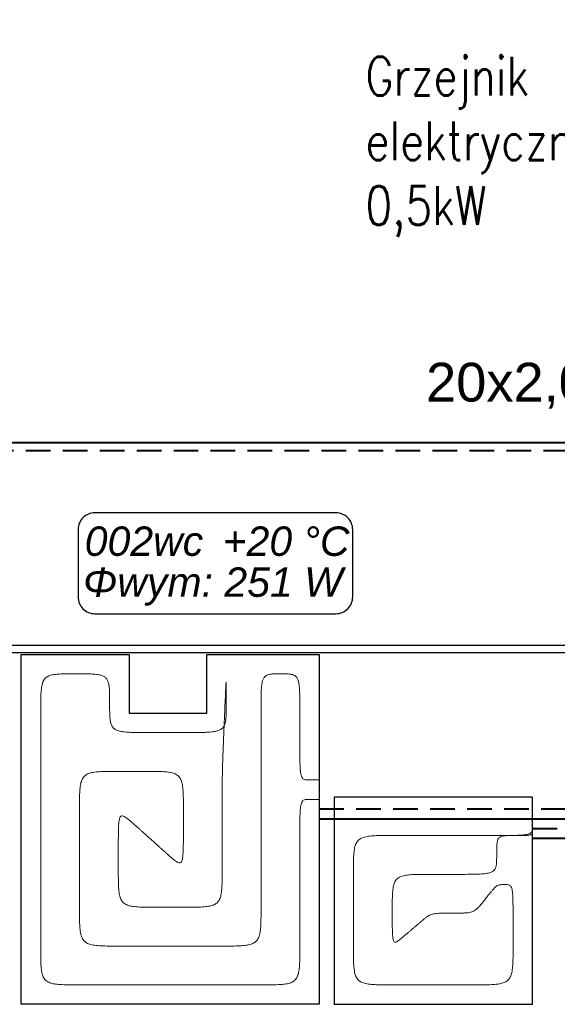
# Model space of a CAD drawing. Header units: millimetres. Extents: x 206445 to 335272, y 14092 to 100072.
# Tile 15 of 38: x 310073 to 312843, y 49156 to 54229. Entities that reach past the tile are written whole.
import ezdxf
from ezdxf import colors
from ezdxf.entities.mleader import LeaderData, LeaderLine
from ezdxf.lldxf.tags import DXFTag
from ezdxf.math import Vec2, Vec3

# ---------------------------------------------------------------- set-up
doc = ezdxf.new("R2010")
doc.units = ezdxf.units.MM
doc.linetypes.add('DASHED', pattern=[19.05, 12.7, -6.35])
for name, color, linetype, lineweight in [('__B_OPIS', 10, 'Continuous', 25), ('__OPIS', 10, 'Continuous', 20), ('IS - opis odnośnik 013', 230, 'Continuous', 13), ('IS_Rys.pętli_o.p._Powrót', 251, 'DASH', 0), ('IS_Rys.pętli_o.p._Zasilanie', 76, 'SOLID', 0)]:
    doc.layers.add(name, color=color, linetype=linetype, lineweight=lineweight)
doc.layers.add('IS_Ogrzewanie_płaszczyznowe', color=7, linetype='SOLID', true_color=0x008000)
doc.layers.add('IS_Tabelka_rozdzielacza', color=7, linetype='SOLID', true_color=0x000000)
doc.layers.add('IS_Powrót', color=5, linetype='DASHED', lineweight=35, true_color=0x0000ff)
doc.layers.add('IS_Zasilanie', color=1, linetype='SOLID', lineweight=35, true_color=0xff0000)
doc.layers.add('IS_Text_Konstrukcji', color=7, linetype='Continuous')
doc.styles.get("Standard").update_dxf_attribs({"font": 'arial.ttf'})
doc.styles.add('STYL1', font='SIMPLEX.SHX', dxfattribs={"width": 0.8})
tags = doc.linetypes.add('DASH', pattern=[15, 10, -5]).pattern_tags.tags
tags[6:7] = [DXFTag(74, 4), DXFTag(75, 0), DXFTag(340, '0'), DXFTag(46, 0.0), DXFTag(50, 0.0), DXFTag(44, 0.0), DXFTag(45, 0.0)]
tags[4:5] = [DXFTag(74, 4), DXFTag(75, 0), DXFTag(340, '0'), DXFTag(46, 0.0), DXFTag(50, 0.0), DXFTag(44, 0.0), DXFTag(45, 0.0)]
tags = doc.linetypes.add('SOLID', pattern=[10, 10, 0]).pattern_tags.tags
tags[6:7] = [DXFTag(74, 4), DXFTag(75, 0), DXFTag(340, '0'), DXFTag(46, 0.0), DXFTag(50, 0.0), DXFTag(44, 0.0), DXFTag(45, 0.0)]
tags[4:5] = [DXFTag(74, 4), DXFTag(75, 0), DXFTag(340, '0'), DXFTag(46, 0.0), DXFTag(50, 0.0), DXFTag(44, 0.0), DXFTag(45, 0.0)]

# ---------------------------------------------------------------- blocks, each defined once
blk = doc.blocks.new('_None')

msp = doc.modelspace()

# ---------------------------------------------------------------- linework, layer by layer
at = {"layer": 'IS_Ogrzewanie_płaszczyznowe'}
for p, q in [((310081.4, 50958.9), (310636.6, 50958.9)), ((310081.4, 49155.9), (310081.4, 50958.9)), ((310636.6, 50958.9), (310636.6, 50656)), ((311037.9, 50656), (311037.9, 50958.9)), ((311037.9, 50958.9), (311616.7, 50958.9)), ((311616.7, 50958.9), (311616.7, 49155.9)), ((310636.6, 50656), (311037.9, 50656)), ((311692.7, 50222.9), (311692.7, 49156.3)), ((312715.3, 50222.9), (311692.7, 50222.9)), ((312715.3, 49156.3), (312715.3, 50222.9)), ((311616.7, 49155.9), (310081.4, 49155.9)), ((311692.7, 49156.3), (312715.3, 49156.3))]:
    msp.add_line(p, q, dxfattribs=at)
at = {"layer": 'IS_Powrót', "lineweight": 40, "ltscale": 10}
msp.add_line((297722.1, 52008.8), (315404.6, 52008.8), dxfattribs=at)
at = {"layer": 'IS_Powrót', "color": 4, "lineweight": 40, "ltscale": 10}
for p, q in [((311616.7, 50162.5), (314072, 50162.5)), ((312715.3, 50062.5), (314102, 50062.5))]:
    msp.add_line(p, q, dxfattribs=at)
at = {"layer": 'IS_Rys.pętli_o.p._Powrót', "ltscale": 10}
for points, knots in [([(310181.4, 50658.9), (310181.4, 50675.4), (310181.3, 50705.6), (310182, 50746.7), (310184.2, 50779.7), (310188.7, 50805.9), (310196.6, 50826.3), (310209.7, 50841.3), (310228.1, 50850.6), (310251.6, 50855.7), (310281, 50858.1), (310317.5, 50858.9), (310344.3, 50858.9), (310359, 50858.9)], [0, 0, 0, 0, 4.973722, 9.046919, 12.317469, 14.90447, 16.979178, 18.807972, 20.734756, 23.057555, 25.967428, 29.585413, 34.002585, 34.002585, 34.002585, 34.002585]), ([(310359, 50858.9), (310373.7, 50858.9), (310400.5, 50858.9), (310436.9, 50858.3), (310466.3, 50856.5), (310489.5, 50852.6), (310507.6, 50845.9), (310520.9, 50834.8), (310529.2, 50819.1), (310533.8, 50799), (310535.9, 50773.9), (310536.6, 50742.8), (310536.6, 50720), (310536.6, 50707.4)], [0, 0, 0, 0, 4.417161, 8.034493, 10.938386, 13.232626, 15.064048, 16.659948, 18.318544, 20.303917, 22.786071, 25.871103, 29.637464, 29.637464, 29.637464, 29.637464]), ([(311137.9, 50707.4), (311137.9, 50719.9), (311137.9, 50742.6), (311137.8, 50771.4), (311137.7, 50795.4), (311137.6, 50804.8), (311137.3, 50817.8), (311135.8, 50807.8), (311135.8, 50798.1), (311134.3, 50775.4), (311133.2, 50745.6), (311131.4, 50705.3), (311130.2, 50675.6), (311129.5, 50659)], [0, 0, 0, 0, 3.751324, 6.729854, 8.913809, 10.281519, 10.81221, 11.147883, 12.363086, 14.481964, 17.52668, 21.519227, 26.481563, 26.481563, 26.481563, 26.481563]), ([(310536.6, 50707.4), (310536.6, 50694.9), (310536.6, 50672), (310537.3, 50640.9), (310539.8, 50615.7), (310545, 50595.6), (310554.5, 50579.8), (310569.6, 50568.8), (310589.8, 50562.2), (310615.8, 50558.4), (310648.8, 50556.5), (310689.9, 50556), (310720, 50556), (310736.6, 50556)], [0, 0, 0, 0, 3.766367, 6.851778, 9.337399, 11.339151, 13.050422, 14.76563, 16.796278, 19.370385, 22.63825, 26.711156, 31.684873, 31.684873, 31.684873, 31.684873]), ([(310937.9, 50556), (310954.4, 50556), (310984.6, 50556), (311025.6, 50556.5), (311058.7, 50558.4), (311084.7, 50562.2), (311104.9, 50568.8), (311119.9, 50579.8), (311129.5, 50595.6), (311134.7, 50615.7), (311137.1, 50640.9), (311137.9, 50672), (311137.9, 50694.9), (311137.9, 50707.4)], [0, 0, 0, 0, 4.973717, 9.046622, 12.314488, 14.888594, 16.919243, 18.63445, 20.345722, 22.347474, 24.833094, 27.918505, 31.684873, 31.684873, 31.684873, 31.684873]), ([(310181.4, 49455.9), (310181.4, 49465.3), (310181.4, 49500.2), (310181.4, 49573.4), (310181.4, 49684.6), (310181.4, 49822.9), (310181.4, 49977.4), (310181.4, 50137.4), (310181.4, 50291.9), (310181.4, 50430.2), (310181.4, 50541.4), (310181.4, 50614.6), (310181.4, 50649.5), (310181.4, 50658.9)], [0, 0, 0, 0, 2.801762, 10.484012, 21.962198, 36.151766, 51.968163, 68.326837, 84.143234, 98.332802, 109.810988, 117.493238, 120.295, 120.295, 120.295, 120.295]), ([(311129.5, 50659), (311129.4, 50658.2), (311129.3, 50655.2), (311129, 50649), (311128.6, 50639.4), (311128.1, 50627.6), (311127.6, 50614.3), (311127, 50600.6), (311126.4, 50587.3), (311125.9, 50575.4), (311125.5, 50565.9), (311125.3, 50559.6), (311125.2, 50556.6), (311125.1, 50555.8)], [0, 0, 0, 0, 0.240695, 0.900666, 1.886741, 3.105746, 4.46451, 5.86986, 7.228624, 8.44763, 9.433704, 10.093675, 10.334371, 10.334371, 10.334371, 10.334371]), ([(310736.6, 50556), (310738.2, 50556), (310744, 50556), (310756.3, 50556), (310774.9, 50556), (310798, 50556), (310823.8, 50556), (310850.6, 50556), (310876.5, 50556), (310899.6, 50556), (310918.2, 50556), (310930.4, 50556), (310936.3, 50556), (310937.9, 50556)], [0, 0, 0, 0, 0.468727, 1.753944, 3.674211, 6.048084, 8.694121, 11.430879, 14.076916, 16.450789, 18.371056, 19.656273, 20.125, 20.125, 20.125, 20.125]), ([(311125.1, 50555.8), (311124.4, 50539.2), (311123.1, 50508.7), (311121.4, 50466.3), (311120, 50430.3), (311118.9, 50398.8), (311118.1, 50369.9), (311117.5, 50342), (311117.1, 50313.1), (311116.9, 50281.6), (311116.8, 50245.5), (311116.7, 50203.2), (311116.7, 50172.6), (311116.7, 50156)], [0, 0, 0, 0, 4.988717, 9.165937, 12.711911, 15.806926, 18.631324, 21.365507, 24.189905, 27.28492, 30.830894, 35.008114, 39.996831, 39.996831, 39.996831, 39.996831]), ([(311566.7, 50211.7), (311562.6, 50211.7), (311555, 50211.7), (311544.6, 50210.9), (311535.7, 50208.2), (311528.7, 50201.9), (311524, 50191.8), (311520.8, 50177.6), (311518.7, 50158.1), (311517.5, 50132.3), (311516.9, 50099.4), (311516.7, 50058.4), (311516.7, 50028.2), (311516.7, 50011.7)], [0, 0, 0, 0, 1.243517, 2.266968, 3.130694, 3.974586, 5.007917, 6.417394, 8.339442, 10.882687, 14.144174, 18.216386, 23.190091, 23.190091, 23.190091, 23.190091]), ([(311616.7, 50211.7), (311616.3, 50211.7), (311614.9, 50211.7), (311611.8, 50211.7), (311607.2, 50211.7), (311601.5, 50211.7), (311595, 50211.7), (311588.4, 50211.7), (311582, 50211.7), (311576.2, 50211.7), (311571.6, 50211.7), (311568.6, 50211.7), (311567.1, 50211.7), (311566.7, 50211.7)], [0, 0, 0, 0, 0.116454, 0.435763, 0.912847, 1.50263, 2.16003, 2.83997, 3.49737, 4.087153, 4.564237, 4.883546, 5, 5, 5, 5]), ([(310581.4, 49956), (310581.4, 49972.5), (310581.4, 50002.5), (310581.7, 50043.1), (310582.6, 50074.8), (310584.7, 50098.5), (310587.9, 50114.6), (310593.5, 50125.8), (310604.3, 50128.1), (310615.4, 50122.4), (310628.9, 50112.8), (310645.8, 50098.3), (310658.3, 50087.2), (310665.2, 50081)], [0, 0, 0, 0, 4.968072, 9.000989, 12.156885, 14.499427, 16.110475, 17.139456, 17.964262, 19.100233, 20.75771, 22.979508, 25.767195, 25.767195, 25.767195, 25.767195]), ([(311116.7, 50156), (311116.7, 50153.6), (311116.7, 50144.9), (311116.7, 50126.7), (311116.7, 50098.9), (311116.7, 50064.4), (311116.7, 50025.9), (311116.7, 49986), (311116.7, 49947.4), (311116.7, 49913), (311116.7, 49885.2), (311116.7, 49867), (311116.7, 49858.2), (311116.7, 49855.9)], [0, 0, 0, 0, 0.698839, 2.615011, 5.477998, 9.01728, 12.96234, 17.04266, 20.98772, 24.527002, 27.389989, 29.306161, 30.005, 30.005, 30.005, 30.005]), ([(310665.2, 50081), (310665.9, 50080.4), (310668.3, 50078.2), (310673.4, 50073.6), (310681.1, 50066.7), (310690.8, 50058.1), (310701.5, 50048.4), (310712.7, 50038.5), (310723.5, 50028.8), (310733.1, 50020.2), (310740.9, 50013.3), (310746, 50008.7), (310748.4, 50006.5), (310749, 50005.9)], [0, 0, 0, 0, 0.262019, 0.980457, 2.053888, 3.380886, 4.860024, 6.389875, 7.869012, 9.19601, 10.269441, 10.987879, 11.249898, 11.249898, 11.249898, 11.249898]), ([(312715.3, 50072.6), (312715.3, 50072.4), (312715.3, 50071.7), (312715.3, 50070.3), (312715.3, 50068.1), (312715.3, 50065.4), (312715.3, 50062.4), (312715.3, 50059.3), (312715.3, 50056.3), (312715.3, 50053.5), (312715.3, 50051.4), (312715.3, 50049.9), (312715.3, 50049.3), (312715.3, 50049.1)], [0, 0, 0, 0, 0.054815, 0.205113, 0.429677, 0.707288, 1.016726, 1.336774, 1.646212, 1.923823, 2.148387, 2.298685, 2.3535, 2.3535, 2.3535, 2.3535]), ([(312623, 50025.5), (312615.4, 50025.5), (312601.5, 50025.6), (312582.5, 50025.2), (312567.2, 50023.9), (312555.1, 50021.4), (312545.5, 50016.8), (312538.7, 50009.3), (312534.6, 49999.1), (312532.2, 49986), (312531.1, 49969.4), (312530.8, 49948.9), (312530.8, 49933.8), (312530.8, 49925.5)], [0, 0, 0, 0, 2.294382, 4.17359, 5.684512, 6.888489, 7.88096, 8.811187, 9.854847, 11.150212, 12.785876, 14.822517, 17.309379, 17.309379, 17.309379, 17.309379]), ([(312715.3, 50049.1), (312715.3, 50047.1), (312715.3, 50043.6), (312714.9, 50038.7), (312713.7, 50034.5), (312710.8, 50031.2), (312706.1, 50029), (312699.6, 50027.5), (312690.6, 50026.5), (312678.7, 50025.9), (312663.5, 50025.6), (312644.6, 50025.5), (312630.7, 50025.5), (312623, 50025.5)], [0, 0, 0, 0, 0.585322, 1.066959, 1.472636, 1.866433, 2.345196, 2.996174, 3.883074, 5.056345, 6.560884, 8.439397, 10.733767, 10.733767, 10.733767, 10.733767]), ([(311516.7, 50011.7), (311516.7, 50007.4), (311516.7, 49991.2), (311516.7, 49957.4), (311516.7, 49906), (311516.7, 49842.1), (311516.7, 49770.7), (311516.7, 49696.8), (311516.7, 49625.4), (311516.7, 49561.6), (311516.7, 49510.2), (311516.7, 49476.4), (311516.7, 49460.2), (311516.7, 49455.9)], [0, 0, 0, 0, 1.294384, 4.843501, 10.1463, 16.701728, 24.008734, 31.566266, 38.873272, 45.4287, 50.731499, 54.280616, 55.575, 55.575, 55.575, 55.575]), ([(310581.4, 49855.9), (310581.4, 49856.7), (310581.4, 49859.6), (310581.4, 49865.7), (310581.4, 49874.9), (310581.4, 49886.4), (310581.4, 49899.3), (310581.4, 49912.6), (310581.4, 49925.5), (310581.4, 49937), (310581.4, 49946.2), (310581.4, 49952.3), (310581.4, 49955.2), (310581.4, 49956)], [0, 0, 0, 0, 0.233024, 0.871961, 1.826608, 3.006762, 4.32222, 5.68278, 6.998238, 8.178392, 9.133039, 9.771976, 10.005, 10.005, 10.005, 10.005]), ([(312530.8, 49925.5), (312530.8, 49917.2), (312530.8, 49902.2), (312530, 49881.6), (312527.5, 49864.8), (312522, 49851), (312511.9, 49840.6), (312497.1, 49833.8), (312477.3, 49829.6), (312451.5, 49827.1), (312418.5, 49825.9), (312377.5, 49825.5), (312347.3, 49825.5), (312330.8, 49825.5)], [0, 0, 0, 0, 2.486897, 4.525676, 6.180838, 7.566947, 8.890051, 10.418843, 12.381443, 14.936057, 18.199887, 22.272352, 27.246062, 27.246062, 27.246062, 27.246062]), ([(310781.4, 49655.9), (310764.8, 49655.9), (310734.6, 49655.9), (310693.6, 49656.7), (310660.5, 49659.1), (310634.2, 49664.2), (310613.6, 49673.3), (310598.7, 49688.2), (310589.6, 49708.8), (310584.5, 49735), (310582.1, 49768.1), (310581.3, 49809.2), (310581.4, 49839.3), (310581.4, 49855.9)], [0, 0, 0, 0, 4.973727, 9.047211, 12.320392, 14.919985, 17.03704, 18.970826, 21.087881, 23.687474, 26.960655, 31.034139, 36.007866, 36.007866, 36.007866, 36.007866]), ([(311116.7, 49855.9), (311116.7, 49839.3), (311116.7, 49809.2), (311116, 49768.1), (311113.5, 49735), (311108.5, 49708.8), (311099.3, 49688.2), (311084.5, 49673.3), (311063.9, 49664.2), (311037.6, 49659.1), (311004.5, 49656.7), (310963.5, 49655.9), (310933.3, 49655.9), (310916.7, 49655.9)], [0, 0, 0, 0, 4.973727, 9.047211, 12.320392, 14.919985, 17.03704, 18.970826, 21.087881, 23.687474, 26.960655, 31.034139, 36.007866, 36.007866, 36.007866, 36.007866]), ([(312192.7, 49825.5), (312176.1, 49825.5), (312146, 49825.6), (312104.9, 49824.9), (312071.9, 49822.6), (312045.7, 49817.9), (312025.2, 49809.6), (312010.3, 49796), (312001, 49776.9), (311995.9, 49752.6), (311993.5, 49722), (311992.7, 49684.1), (311992.7, 49656.2), (311992.7, 49640.9)], [0, 0, 0, 0, 4.973723, 9.047007, 12.318346, 14.909132, 16.996636, 18.857554, 20.843342, 23.252532, 26.276, 30.036451, 34.627702, 34.627702, 34.627702, 34.627702]), ([(312330.8, 49825.5), (312329.7, 49825.5), (312325.7, 49825.5), (312317.3, 49825.5), (312304.5, 49825.5), (312288.7, 49825.5), (312270.9, 49825.5), (312252.6, 49825.5), (312234.8, 49825.5), (312219, 49825.5), (312206.2, 49825.5), (312197.8, 49825.5), (312193.8, 49825.5), (312192.7, 49825.5)], [0, 0, 0, 0, 0.321506, 1.203053, 2.520189, 4.14846, 5.963411, 7.840589, 9.65554, 11.283811, 12.600947, 13.482494, 13.804, 13.804, 13.804, 13.804]), ([(310916.7, 49655.9), (310915.7, 49655.9), (310911.7, 49655.9), (310903.5, 49655.9), (310891, 49655.9), (310875.4, 49655.9), (310858, 49655.9), (310840, 49655.9), (310822.7, 49655.9), (310807.1, 49655.9), (310794.6, 49655.9), (310786.3, 49655.9), (310782.4, 49655.9), (310781.4, 49655.9)], [0, 0, 0, 0, 0.315264, 1.179696, 2.471261, 4.067919, 5.847633, 7.688367, 9.468081, 11.064739, 12.356304, 13.220736, 13.536, 13.536, 13.536, 13.536]), ([(311992.7, 49640.9), (311992.7, 49625.6), (311992.7, 49597.9), (311992.9, 49560.3), (311993.5, 49530.6), (311994.7, 49508), (311996.8, 49492), (311999.5, 49481.4), (312005.2, 49475.1), (312013.2, 49476.1), (312021.2, 49481.1), (312031.3, 49488.9), (312038.6, 49495.1), (312042.7, 49498.6)], [0, 0, 0, 0, 4.588049, 8.324869, 11.275293, 13.506172, 15.090512, 16.121787, 16.772429, 17.407743, 18.327639, 19.600682, 21.220623, 21.220623, 21.220623, 21.220623]), ([(312042.7, 49498.6), (312043.1, 49498.9), (312044.6, 49500.2), (312047.6, 49502.7), (312052.2, 49506.7), (312058, 49511.5), (312064.4, 49517), (312071.1, 49522.6), (312077.5, 49528), (312083.2, 49532.9), (312087.8, 49536.8), (312090.9, 49539.4), (312092.3, 49540.6), (312092.7, 49540.9)], [0, 0, 0, 0, 0.152552, 0.570841, 1.195814, 1.968419, 2.829602, 3.720311, 4.581494, 5.354099, 5.979072, 6.397361, 6.549913, 6.549913, 6.549913, 6.549913]), ([(310381.4, 49255.9), (310364.8, 49255.9), (310334.6, 49255.9), (310293.6, 49256.7), (310260.5, 49259.1), (310234.2, 49264.2), (310213.6, 49273.3), (310198.7, 49288.2), (310189.6, 49308.8), (310184.5, 49335), (310182.1, 49368.1), (310181.3, 49409.2), (310181.4, 49439.3), (310181.4, 49455.9)], [0, 0, 0, 0, 4.973727, 9.047211, 12.320392, 14.919985, 17.03704, 18.970826, 21.087881, 23.687474, 26.960655, 31.034139, 36.007866, 36.007866, 36.007866, 36.007866]), ([(311516.7, 49455.9), (311516.7, 49439.3), (311516.7, 49409.2), (311516, 49368.1), (311513.5, 49335), (311508.5, 49308.8), (311499.3, 49288.2), (311484.5, 49273.3), (311463.9, 49264.2), (311437.6, 49259.1), (311404.5, 49256.7), (311363.5, 49255.9), (311333.3, 49255.9), (311316.7, 49255.9)], [0, 0, 0, 0, 4.973727, 9.047211, 12.320392, 14.919985, 17.03704, 18.970826, 21.087881, 23.687474, 26.960655, 31.034139, 36.007866, 36.007866, 36.007866, 36.007866]), ([(311316.7, 49255.9), (311309.5, 49255.9), (311282.3, 49255.9), (311225.4, 49255.9), (311138.9, 49255.9), (311031.4, 49255.9), (310911.2, 49255.9), (310786.8, 49255.9), (310666.7, 49255.9), (310559.2, 49255.9), (310472.7, 49255.9), (310415.8, 49255.9), (310388.6, 49255.9), (310381.4, 49255.9)], [0, 0, 0, 0, 2.178524, 8.151898, 17.07682, 28.109992, 40.408114, 53.127886, 65.426008, 76.45918, 85.384102, 91.357476, 93.536, 93.536, 93.536, 93.536])]:
    msp.add_open_spline(points, degree=3, knots=knots, dxfattribs=at)
at = {"layer": 'IS_Rys.pętli_o.p._Zasilanie', "ltscale": 10}
for points, knots in [([(311416.7, 50858.9), (311408.4, 50858.9), (311393.3, 50858.9), (311372.7, 50858.1), (311355.9, 50855.6), (311342.2, 50850.1), (311331.8, 50840), (311325, 50825.2), (311320.8, 50805.4), (311318.3, 50779.6), (311317.1, 50746.6), (311316.7, 50705.6), (311316.7, 50675.4), (311316.7, 50658.9)], [0, 0, 0, 0, 2.486897, 4.525676, 6.180838, 7.566947, 8.890051, 10.418843, 12.381443, 14.936057, 18.199887, 22.272352, 27.246062, 27.246062, 27.246062, 27.246062]), ([(311516.7, 50658.9), (311516.7, 50675.4), (311516.7, 50705.6), (311516.4, 50746.6), (311515.1, 50779.6), (311512.7, 50805.4), (311508.4, 50825.2), (311501.6, 50840), (311491.2, 50850.1), (311477.5, 50855.6), (311460.7, 50858.1), (311440.1, 50858.9), (311425, 50858.9), (311416.7, 50858.9)], [0, 0, 0, 0, 4.97371, 9.046175, 12.310005, 14.864619, 16.827219, 18.356011, 19.679115, 21.065224, 22.720386, 24.759165, 27.246062, 27.246062, 27.246062, 27.246062]), ([(311316.7, 50658.9), (311316.7, 50651.1), (311316.7, 50621.9), (311316.7, 50560.9), (311316.7, 50468.2), (311316.7, 50352.9), (311316.7, 50224.1), (311316.7, 50090.7), (311316.7, 49961.9), (311316.7, 49846.6), (311316.7, 49753.9), (311316.7, 49692.8), (311316.7, 49663.7), (311316.7, 49655.9)], [0, 0, 0, 0, 2.335947, 8.740962, 18.310808, 30.141247, 43.328043, 56.966957, 70.153753, 81.984192, 91.554038, 97.959053, 100.295, 100.295, 100.295, 100.295]), ([(311516.7, 50511.7), (311516.7, 50512.8), (311516.7, 50517.1), (311516.7, 50526), (311516.7, 50539.7), (311516.7, 50556.6), (311516.7, 50575.5), (311516.7, 50595.1), (311516.7, 50614), (311516.7, 50630.9), (311516.7, 50644.5), (311516.7, 50653.5), (311516.7, 50657.7), (311516.7, 50658.9)], [0, 0, 0, 0, 0.34284, 1.282885, 2.687423, 4.423742, 6.359128, 8.360872, 10.296258, 12.032577, 13.437115, 14.37716, 14.72, 14.72, 14.72, 14.72]), ([(311566.7, 50311.7), (311562.6, 50311.7), (311555, 50311.6), (311544.6, 50312.4), (311535.7, 50315.1), (311528.7, 50321.4), (311524, 50331.5), (311520.8, 50345.8), (311518.7, 50365.3), (311517.5, 50391), (311516.9, 50423.9), (311516.7, 50464.9), (311516.7, 50495.1), (311516.7, 50511.7)], [0, 0, 0, 0, 1.243517, 2.266968, 3.130694, 3.974586, 5.007917, 6.417394, 8.339442, 10.882687, 14.144174, 18.216386, 23.190091, 23.190091, 23.190091, 23.190091]), ([(310381.4, 50156), (310381.4, 50172.5), (310381.3, 50202.7), (310382.1, 50243.8), (310384.5, 50276.9), (310389.6, 50303.1), (310398.7, 50323.7), (310413.6, 50338.6), (310434.2, 50347.7), (310460.5, 50352.8), (310493.6, 50355.2), (310534.6, 50356), (310564.8, 50356), (310581.4, 50356)], [0, 0, 0, 0, 4.973727, 9.047211, 12.320392, 14.919985, 17.03704, 18.970826, 21.087881, 23.687474, 26.960655, 31.034139, 36.007866, 36.007866, 36.007866, 36.007866]), ([(310581.4, 50356), (310582.4, 50356), (310586.3, 50356), (310594.6, 50356), (310607.1, 50356), (310622.7, 50356), (310640, 50356), (310658, 50356), (310675.4, 50356), (310691, 50356), (310703.5, 50356), (310711.7, 50356), (310715.7, 50356), (310716.7, 50356)], [0, 0, 0, 0, 0.315264, 1.179696, 2.471261, 4.067919, 5.847633, 7.688367, 9.468081, 11.064739, 12.356304, 13.220736, 13.536, 13.536, 13.536, 13.536]), ([(310716.7, 50356), (310733.3, 50356), (310763.5, 50356), (310804.5, 50355.2), (310837.6, 50352.8), (310863.9, 50347.7), (310884.5, 50338.6), (310899.3, 50323.7), (310908.5, 50303.1), (310913.5, 50276.9), (310916, 50243.8), (310916.7, 50202.7), (310916.7, 50172.5), (310916.7, 50156)], [0, 0, 0, 0, 4.973727, 9.047211, 12.320392, 14.919985, 17.03704, 18.970826, 21.087881, 23.687474, 26.960655, 31.034139, 36.007866, 36.007866, 36.007866, 36.007866]), ([(311616.7, 50311.7), (311616.3, 50311.7), (311614.9, 50311.7), (311611.8, 50311.7), (311607.2, 50311.7), (311601.5, 50311.7), (311595, 50311.7), (311588.4, 50311.7), (311582, 50311.7), (311576.2, 50311.7), (311571.6, 50311.7), (311568.6, 50311.7), (311567.1, 50311.7), (311566.7, 50311.7)], [0, 0, 0, 0, 0.116454, 0.435763, 0.912847, 1.50263, 2.16003, 2.83997, 3.49737, 4.087153, 4.564237, 4.883546, 5, 5, 5, 5]), ([(310381.4, 49655.9), (310381.4, 49659.8), (310381.4, 49674.3), (310381.4, 49704.8), (310381.4, 49751), (310381.4, 49808.5), (310381.4, 49872.7), (310381.4, 49939.2), (310381.4, 50003.4), (310381.4, 50060.9), (310381.4, 50107.1), (310381.4, 50137.6), (310381.4, 50152.1), (310381.4, 50156)], [0, 0, 0, 0, 1.164654, 4.358062, 9.129388, 15.027799, 21.602461, 28.402539, 34.977201, 40.875612, 45.646938, 48.840346, 50.005, 50.005, 50.005, 50.005]), ([(310916.7, 50156), (310916.7, 50155.2), (310916.7, 50152.3), (310916.7, 50146.2), (310916.7, 50137), (310916.7, 50125.5), (310916.7, 50112.6), (310916.7, 50099.3), (310916.7, 50086.4), (310916.7, 50074.9), (310916.7, 50065.7), (310916.7, 50059.6), (310916.7, 50056.7), (310916.7, 50055.9)], [0, 0, 0, 0, 0.233024, 0.871961, 1.826608, 3.006762, 4.32222, 5.68278, 6.998238, 8.178392, 9.133039, 9.771976, 10.005, 10.005, 10.005, 10.005]), ([(312715.3, 50122.6), (312715.3, 50122.2), (312715.3, 50120.8), (312715.3, 50117.9), (312715.3, 50113.4), (312715.3, 50107.8), (312715.3, 50101.6), (312715.3, 50095.1), (312715.3, 50088.9), (312715.3, 50083.3), (312715.3, 50078.8), (312715.3, 50075.9), (312715.3, 50074.5), (312715.3, 50074.1)], [0, 0, 0, 0, 0.113042, 0.422995, 0.886101, 1.458603, 2.096741, 2.756759, 3.394897, 3.967399, 4.430505, 4.740458, 4.8535, 4.8535, 4.8535, 4.8535]), ([(312715.3, 50074.1), (312715.3, 50070.1), (312715.3, 50062.7), (312714.5, 50052.6), (312711.8, 50043.9), (312705.5, 50037.1), (312695.4, 50032.6), (312681.2, 50029.5), (312661.7, 50027.5), (312636, 50026.3), (312603, 50025.7), (312562, 50025.5), (312531.9, 50025.5), (312515.3, 50025.5)], [0, 0, 0, 0, 1.207087, 2.200872, 3.042094, 3.872083, 4.899035, 6.306115, 8.227375, 10.7704, 14.031843, 18.104049, 23.077754, 23.077754, 23.077754, 23.077754]), ([(310916.7, 50055.9), (310916.7, 50039.4), (310916.7, 50009.4), (310916.4, 49968.8), (310915.4, 49937.1), (310913.4, 49913.3), (310910.2, 49897.3), (310904.6, 49886.1), (310893.8, 49883.8), (310882.7, 49889.5), (310869.2, 49899.1), (310852.2, 49913.6), (310839.8, 49924.7), (310832.9, 49930.9)], [0, 0, 0, 0, 4.968072, 9.000989, 12.156885, 14.499427, 16.110475, 17.139456, 17.964262, 19.100233, 20.75771, 22.979508, 25.767195, 25.767195, 25.767195, 25.767195]), ([(311992.7, 50025.5), (311976.1, 50025.5), (311946, 50025.6), (311904.9, 50024.8), (311871.8, 50022.4), (311845.6, 50017.3), (311825, 50008.2), (311810.1, 49993.3), (311801, 49972.7), (311795.9, 49946.4), (311793.5, 49913.3), (311792.7, 49872.3), (311792.7, 49842.1), (311792.7, 49825.5)], [0, 0, 0, 0, 4.973727, 9.047211, 12.320392, 14.919985, 17.03704, 18.970826, 21.087881, 23.687474, 26.960655, 31.034139, 36.007866, 36.007866, 36.007866, 36.007866]), ([(312515.3, 50025.5), (312511.2, 50025.5), (312496.1, 50025.5), (312464.2, 50025.5), (312416, 50025.5), (312355.9, 50025.5), (312288.8, 50025.5), (312219.3, 50025.5), (312152.1, 50025.5), (312092.1, 50025.5), (312043.8, 50025.5), (312012, 50025.5), (311996.8, 50025.5), (311992.7, 50025.5)], [0, 0, 0, 0, 1.217082, 4.554242, 9.540352, 15.704282, 22.574906, 29.681094, 36.551718, 42.715648, 47.701758, 51.038918, 52.256, 52.256, 52.256, 52.256]), ([(310832.9, 49930.9), (310832.2, 49931.5), (310829.8, 49933.7), (310824.7, 49938.3), (310816.9, 49945.2), (310807.3, 49953.8), (310796.5, 49963.5), (310785.4, 49973.4), (310774.6, 49983.1), (310765, 49991.7), (310757.2, 49998.6), (310752.1, 50003.2), (310749.7, 50005.4), (310749, 50005.9)], [0, 0, 0, 0, 0.262019, 0.980457, 2.053888, 3.380886, 4.860024, 6.389875, 7.869012, 9.19601, 10.269441, 10.987879, 11.249898, 11.249898, 11.249898, 11.249898]), ([(311792.7, 49825.5), (311792.7, 49822.7), (311792.7, 49811.9), (311792.7, 49789.5), (311792.7, 49755.4), (311792.7, 49712.9), (311792.7, 49665.5), (311792.7, 49616.4), (311792.7, 49568.9), (311792.7, 49526.5), (311792.7, 49492.4), (311792.7, 49469.9), (311792.7, 49459.2), (311792.7, 49456.3)], [0, 0, 0, 0, 0.859988, 3.21802, 6.741196, 11.096619, 15.95139, 20.97261, 25.827381, 30.182804, 33.70598, 36.064012, 36.924, 36.924, 36.924, 36.924]), ([(312573, 49772.6), (312569.5, 49772.6), (312563, 49772.6), (312553.9, 49772.3), (312546, 49771.3), (312538.7, 49769.3), (312531.8, 49765.7), (312524.8, 49760.4), (312517.3, 49753.2), (312508.7, 49743.6), (312498.6, 49731.5), (312486.6, 49716.3), (312477.8, 49705.2), (312473, 49699.1)], [0, 0, 0, 0, 1.055296, 1.946942, 2.725462, 3.45191, 4.19998, 5.048629, 6.071744, 7.334805, 8.897079, 10.8145, 13.141543, 13.141543, 13.141543, 13.141543]), ([(312615.3, 49572.6), (312615.3, 49589.2), (312615.3, 49619.3), (312615.1, 49660.4), (312614.6, 49693.3), (312613.6, 49719), (312611.8, 49738.5), (312609.2, 49752.6), (312605.3, 49762.6), (312599.4, 49769), (312591.8, 49771.9), (312582.9, 49772.6), (312576.5, 49772.6), (312573, 49772.6)], [0, 0, 0, 0, 4.973705, 9.045892, 12.307156, 14.849316, 16.767459, 18.165044, 19.166422, 19.939099, 20.684896, 21.551742, 22.602793, 22.602793, 22.602793, 22.602793]), ([(312473, 49699.1), (312468.2, 49693), (312459.4, 49681.8), (312447, 49666.5), (312436, 49654.2), (312425.4, 49644.5), (312414.4, 49637.1), (312402.4, 49632), (312388.7, 49628.7), (312372.6, 49626.7), (312353.4, 49625.8), (312330.1, 49625.5), (312313.2, 49625.5), (312304, 49625.5)], [0, 0, 0, 0, 2.330253, 4.270559, 5.897763, 7.297242, 8.569208, 9.829421, 11.197989, 12.784668, 14.684251, 16.980675, 19.752387, 19.752387, 19.752387, 19.752387]), ([(310581.4, 49455.9), (310564.8, 49455.9), (310534.6, 49455.9), (310493.6, 49456.7), (310460.5, 49459.1), (310434.2, 49464.2), (310413.6, 49473.3), (310398.7, 49488.2), (310389.6, 49508.8), (310384.5, 49535), (310382.1, 49568.1), (310381.3, 49609.2), (310381.4, 49639.3), (310381.4, 49655.9)], [0, 0, 0, 0, 4.973727, 9.047211, 12.320392, 14.919985, 17.03704, 18.970826, 21.087881, 23.687474, 26.960655, 31.034139, 36.007866, 36.007866, 36.007866, 36.007866]), ([(311316.7, 49655.9), (311316.7, 49639.3), (311316.7, 49609.2), (311316, 49568.1), (311313.5, 49535), (311308.5, 49508.8), (311299.3, 49488.2), (311284.5, 49473.3), (311263.9, 49464.2), (311237.6, 49459.1), (311204.5, 49456.7), (311163.5, 49455.9), (311133.3, 49455.9), (311116.7, 49455.9)], [0, 0, 0, 0, 4.973727, 9.047211, 12.320392, 14.919985, 17.03704, 18.970826, 21.087881, 23.687474, 26.960655, 31.034139, 36.007866, 36.007866, 36.007866, 36.007866]), ([(312304, 49625.5), (312294.8, 49625.5), (312277.9, 49625.5), (312254.7, 49625.4), (312235.6, 49624.9), (312219.8, 49623.8), (312206.6, 49621.9), (312195.2, 49619), (312185, 49614.8), (312175.3, 49609.2), (312165.4, 49602.1), (312154.6, 49593.2), (312146.9, 49586.8), (312142.7, 49583.2)], [0, 0, 0, 0, 2.771127, 5.063262, 6.949861, 8.506252, 9.811685, 10.951663, 12.018112, 13.104448, 14.297997, 15.676795, 17.312053, 17.312053, 17.312053, 17.312053]), ([(312142.7, 49583.2), (312142.3, 49582.9), (312140.9, 49581.7), (312137.8, 49579.1), (312133.2, 49575.2), (312127.5, 49570.3), (312121.1, 49564.9), (312114.4, 49559.3), (312108, 49553.8), (312102.2, 49549), (312097.6, 49545.1), (312094.6, 49542.5), (312093.1, 49541.2), (312092.7, 49540.9)], [0, 0, 0, 0, 0.152552, 0.570841, 1.195814, 1.968419, 2.829602, 3.720311, 4.581494, 5.354099, 5.979072, 6.397361, 6.549913, 6.549913, 6.549913, 6.549913]), ([(312615.3, 49456.3), (312615.3, 49457.2), (312615.3, 49460.6), (312615.3, 49467.7), (312615.3, 49478.4), (312615.3, 49491.8), (312615.3, 49506.7), (312615.3, 49522.2), (312615.3, 49537.1), (312615.3, 49550.5), (312615.3, 49561.2), (312615.3, 49568.3), (312615.3, 49571.7), (312615.3, 49572.6)], [0, 0, 0, 0, 0.270895, 1.013671, 2.123466, 3.495417, 5.024662, 6.606338, 8.135583, 9.507534, 10.617329, 11.360105, 11.631, 11.631, 11.631, 11.631]), ([(311116.7, 49455.9), (311112.6, 49455.9), (311097, 49455.9), (311064.4, 49455.9), (311015, 49455.9), (310953.4, 49455.9), (310884.6, 49455.9), (310813.4, 49455.9), (310744.7, 49455.9), (310683.1, 49455.9), (310633.7, 49455.9), (310601.1, 49455.9), (310585.5, 49455.9), (310581.4, 49455.9)], [0, 0, 0, 0, 1.246894, 4.665797, 9.774041, 16.088956, 23.127874, 30.408126, 37.447044, 43.761959, 48.870203, 52.289106, 53.536, 53.536, 53.536, 53.536]), ([(311792.7, 49456.3), (311792.7, 49439.7), (311792.7, 49409.6), (311793.5, 49368.5), (311795.9, 49335.4), (311801, 49309.2), (311810.1, 49288.6), (311825, 49273.7), (311845.6, 49264.6), (311871.8, 49259.5), (311904.9, 49257), (311946, 49256.3), (311976.1, 49256.3), (311992.7, 49256.3)], [0, 0, 0, 0, 4.973727, 9.047211, 12.320392, 14.919985, 17.03704, 18.970826, 21.087881, 23.687474, 26.960655, 31.034139, 36.007866, 36.007866, 36.007866, 36.007866]), ([(312415.3, 49256.3), (312431.9, 49256.3), (312462, 49256.3), (312503.1, 49257), (312536.2, 49259.5), (312562.4, 49264.6), (312583, 49273.7), (312597.9, 49288.6), (312607, 49309.2), (312612.1, 49335.4), (312614.6, 49368.5), (312615.3, 49409.6), (312615.3, 49439.7), (312615.3, 49456.3)], [0, 0, 0, 0, 4.973727, 9.047211, 12.320392, 14.919985, 17.03704, 18.970826, 21.087881, 23.687474, 26.960655, 31.034139, 36.007866, 36.007866, 36.007866, 36.007866]), ([(311992.7, 49256.3), (311996, 49256.3), (312008.3, 49256.3), (312034, 49256.3), (312073, 49256.3), (312121.6, 49256.3), (312175.9, 49256.3), (312232.1, 49256.3), (312286.4, 49256.3), (312335, 49256.3), (312374, 49256.3), (312399.7, 49256.3), (312412, 49256.3), (312415.3, 49256.3)], [0, 0, 0, 0, 0.984174, 3.682717, 7.714657, 12.699023, 18.254846, 24.001154, 29.556977, 34.541343, 38.573283, 41.271826, 42.256, 42.256, 42.256, 42.256])]:
    msp.add_open_spline(points, degree=3, knots=knots, dxfattribs=at)
at = {"layer": 'IS_Tabelka_rozdzielacza'}
for p, q in [((307988.8, 51006.9), (317234.6, 51006.9)), ((308017.7, 50969), (317208.9, 50969))]:
    msp.add_line(p, q, dxfattribs=at)
at = {"layer": 'IS_Text_Konstrukcji', "color": 18, "linetype": 'SOLID', "true_color": 0x000000}
msp.add_lwpolyline([(310460.6, 51168.2), (311702.2, 51168.2, 0.414214), (311788.9, 51254.8), (311788.9, 51601.5, 0.414214), (311702.2, 51688.2), (310460.6, 51688.2, 0.414214), (310373.9, 51601.5), (310373.9, 51254.8, 0.414214), (310460.6, 51168.2)], format="xyb", dxfattribs=at)
at = {"layer": 'IS_Zasilanie', "lineweight": 40}
msp.add_line((297681.7, 52049.5), (315499.9, 52049.5), dxfattribs=at)
at = {"layer": 'IS_Zasilanie', "color": 30, "lineweight": 40, "ltscale": 10}
for p, q in [((311616.7, 50111.1), (314087, 50111.1)), ((312715.3, 50011.1), (314117, 50011.1))]:
    msp.add_line(p, q, dxfattribs=at)

# ---------------------------------------------------------------- texts
at = {"layer": 'IS_Text_Konstrukcji', "color": 18, "linetype": 'SOLID', "true_color": 0x000000, "char_height": 151.2}
for s, insert, attachment_point in [('\\fArial|b0|i1;002wc', (311018.9, 51464.2), 9), ('\\fArial|b0|i1;+20 °C', (311118.9, 51464.2), 7), ('\\fArial|b0|i1;Φwym: 251 W', (311068.9, 51406.6), 2)]:
    msp.add_mtext(s, dxfattribs=dict(at, insert=insert, attachment_point=attachment_point))

# ---------------------------------------------------------------- leaders
at = {"layer": '__B_OPIS'}
ml = msp.add_multileader_mtext('Standard', dxfattribs=at)
ml.set_content('{\\f@Arial Unicode MS|b0|i0|c238|p0;\\W1;Zbiornik buforowy Galmet SG(B) Skay 300L\\Pumożliwający odzysk ciepła z instalacji klimatyzacji}', color=256, style='STYL1')
ml.set_leader_properties(color=256)
ml.set_arrow_properties(name='NONE')
ml.build(insert=Vec2(0, 0))
ml.multileader.update_dxf_attribs({"has_text_frame": 1, "text_left_attachment_type": 6, "text_right_attachment_type": 6, "text_top_attachment_type": 0, "text_bottom_attachment_type": 0, "dogleg_length": 0.1, "arrow_head_size": 100})
ctx = ml.context
ctx.base_point, ctx.char_height, ctx.arrow_head_size, ctx.landing_gap_size, ctx.plane_origin = Vec3(303508.5, 59206.4, -7472.1), 200, 100, 100, Vec3(346380.1, 113825.7, -7472.1)
ctx.left_attachment, ctx.right_attachment, ctx.text_align_type, ctx.attachment_type = 6, 6, 2, 2
notes = []
notes.append((ctx, [(1, (1, 1, 0), (309959.9, 59206.4, -7472.1), (-1, 0), 0.1, [(1, [(316000.4, 49950.5, -7472.1), (316000.4, 49950.5, -7472.1)], 256, [])])]))
ctx.mtext.insert, ctx.mtext.alignment, ctx.mtext.line_spacing_factor, ctx.mtext.flow_direction = Vec3(309859.8, 59465, -7472.1), 3, 0.9, 5
at = {"layer": '__OPIS'}
ml = msp.add_multileader_mtext('Standard', dxfattribs=at)
ml.set_content('Grzejnik elektryczny 0,5kW', color=256, style='STYL1')
ml.set_leader_properties(color=256)
ml.build(insert=Vec2(0, 0))
ml.multileader.update_dxf_attribs({"has_text_frame": 1, "text_left_attachment_type": 2, "text_right_attachment_type": 2, "text_top_attachment_type": 0, "text_bottom_attachment_type": 0, "dogleg_length": 0.1, "arrow_head_size": 5})
ctx = ml.context
ctx.base_point, ctx.char_height, ctx.arrow_head_size, ctx.landing_gap_size, ctx.plane_origin = Vec3(311835.2, 53585.5), 200, 5, 20, Vec3(317452, 49248.5)
ctx.left_attachment, ctx.right_attachment = 2, 2
notes.append((ctx, [(0, (1, 1, 0), (313178.1, 53585.5), (-1, 0), 0.05, [(0, [(314520.5, 51231.3)], 256, [])])]))
ctx.mtext.insert, ctx.mtext.width, ctx.mtext.flow_direction = Vec3(311855.2, 54037.9), 2043.653, 5
at = {"layer": 'IS - opis odnośnik 013'}
ml = msp.add_multileader_mtext('Standard', dxfattribs=at)
ml.set_content('JEDNOSTKA WEWNĘTRZNA\\PPOMPY CIEPŁA \\PNa potrzeby co\\P17,8kW\\P8,6kPa\\P845kg/h', color=256)
ml.set_leader_properties()
ml.build(insert=Vec2(0, 0))
ml.multileader.update_dxf_attribs({"has_text_frame": 1, "text_left_attachment_type": 2, "text_right_attachment_type": 2, "text_top_attachment_type": 0, "text_bottom_attachment_type": 0, "arrow_head_size": 20})
ctx = ml.context
ctx.base_point, ctx.char_height, ctx.arrow_head_size, ctx.landing_gap_size, ctx.plane_origin = Vec3(306172.1, 60681.4), 200, 20, 5, Vec3(304134.2, 58611.4)
ctx.left_attachment, ctx.right_attachment, ctx.text_align_type = 2, 2, 2
notes.append((ctx, [(0, (1, 1, 0), (309967.8, 60681.4), (-1, 0), 5.29, [(0, [(316939.8, 50634.2)], 256, [])])]))
ctx.mtext.insert, ctx.mtext.alignment, ctx.mtext.flow_direction = Vec3(309957.5, 61650.2), 3, 5
ml = msp.add_multileader_mtext('Standard', dxfattribs=at)
ml.set_content('20x2,0', color=256)
ml.set_leader_properties()
ml.build(insert=Vec2(0, 0))
ml.multileader.update_dxf_attribs({"has_text_frame": 1, "text_left_attachment_type": 2, "text_right_attachment_type": 2, "text_top_attachment_type": 0, "text_bottom_attachment_type": 0, "arrow_head_size": 40})
ctx = ml.context
ctx.base_point, ctx.char_height, ctx.arrow_head_size, ctx.landing_gap_size, ctx.plane_origin = Vec3(312178.4, 52340.9), 200, 40, 10, Vec3(315064.8, 49383.7)
ctx.left_attachment, ctx.right_attachment, ctx.text_align_type = 2, 2, 2
notes.append((ctx, [(0, (1, 1, 0), (313026.3, 52340.9), (-1, 0), 10.6, [(0, [(313315.5, 52022.1)], 256, [])])]))
ctx.mtext.insert, ctx.mtext.alignment, ctx.mtext.flow_direction = Vec3(313005.8, 52461.1), 3, 5
for ctx, leaders in notes:
    for number, flags, end, landing, length, lines in leaders:
        leader = LeaderData()
        leader.index, (leader.has_last_leader_line, leader.has_dogleg_vector, leader.attachment_direction) = number, flags
        leader.last_leader_point, leader.dogleg_vector, leader.dogleg_length = Vec3(end), Vec3(landing), length
        for number, points, colour, breaks in lines:
            line = LeaderLine()
            line.index, line.vertices, line.color, line.breaks = number, Vec3.list(points), colors.encode_raw_color(colour), breaks
            leader.lines.append(line)
        ctx.leaders.append(leader)

doc.saveas('drawing.dxf')
